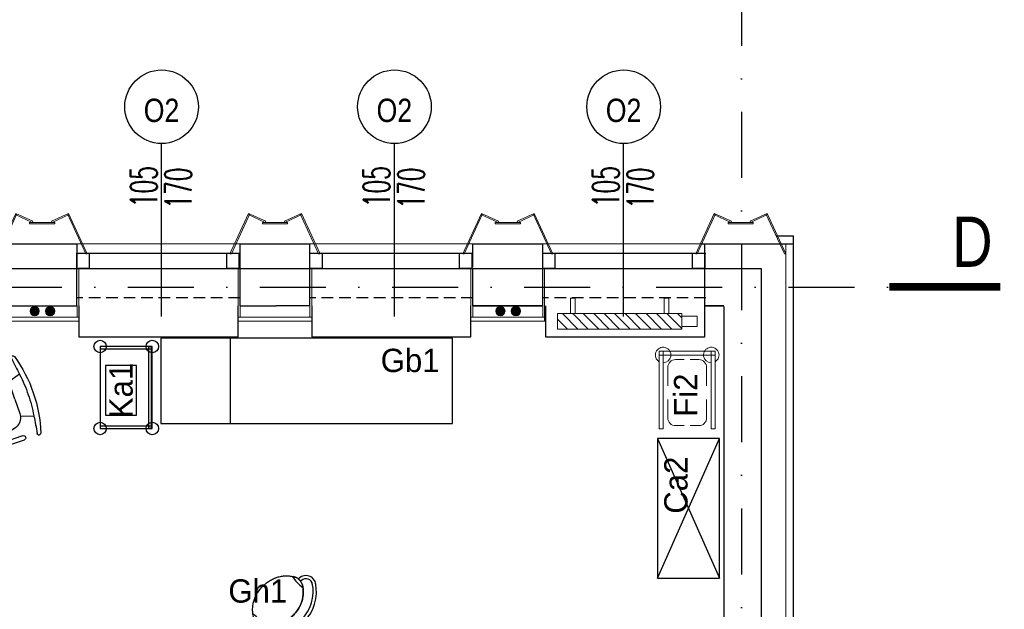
# Model space of a CAD drawing. Header units: millimetres. Extents: x 14495 to 271441, y -21035 to 2232.
# Tile 185 of 227: x 87585 to 88219, y -2272 to -1892. Entities that reach past the tile are written whole.
import ezdxf
from ezdxf.enums import TextEntityAlignment as Align

# ---------------------------------------------------------------- set-up
doc = ezdxf.new("R2010")
doc.units = ezdxf.units.MM
doc.linetypes.add('DASHDOT', pattern=[1, 0.5, -0.25, 0, -0.25])
doc.linetypes.add('HIDDENX2', pattern=[0.75, 0.5, -0.25])
for name, color, linetype in [('-- TECH  SYMBOLE', 1, 'Continuous'), ('-- TECH WYPOSAŻENIE', 2, 'Continuous'), ('_1_cienkie', 251, 'Continuous'), ('a-bloki-drzwi', 52, 'Continuous'), ('a-cienka', 8, 'Continuous'), ('A_bloki-drzwi', 1, 'Continuous'), ('A_BLOKI_KÓŁKO', 1, 'Continuous'), ('A_BLOKI_OPIS', 1, 'Continuous'), ('a_cienka', 8, 'Continuous'), ('A_grzejniki', 34, 'Continuous'), ('A_L przerywana', 251, 'HIDDENX2'), ('A_Lwidok', 1, 'Continuous'), ('A_okładzina HPL', 37, 'Continuous'), ('A_OSIE', 252, 'DASHDOT'), ('A_PROJEKTOWANE', 3, 'Continuous'), ('TECH Meble', 1, 'Continuous'), ('TECH Sprzęt', 1, 'Continuous')]:
    doc.layers.add(name, color=color, linetype=linetype)
for name, color, linetype, lineweight in [('0-c.o.-grzejniki', 34, 'Continuous', 9), ('A_L_CIENKA', 251, 'Continuous', 5), ('A_obudowy G-K', 31, 'Continuous', 0), ('SAN_Przewody powrotne CO na rzucie', 180, 'Continuous', 40), ('SAN_Przewody zasilające CO na rzucie', 20, 'Continuous', 40), ('TECH Sprzęt symbole', 1, 'Continuous', 30)]:
    doc.layers.add(name, color=color, linetype=linetype, lineweight=lineweight)
doc.styles.add('arialce', font='ARIALN.TTF')
doc.styles.add('cent', font='swissel.ttf')
doc.styles.add('cg', font='GOTHIC.TTF')
doc.styles.add('ROMANS', font='romans', dxfattribs={"width": 0.6})

# ---------------------------------------------------------------- blocks, each defined once
blk = doc.blocks.new('OSS2')
at = {"linetype": 'Continuous', "const_width": 5}
blk.add_lwpolyline([(-71.57, 0), (0, 0)], dxfattribs=at)
at = {"style": 'cent'}
blk.add_attdef('01', (-80.01, 12.93), '', height=32.4, dxfattribs=at)
blk = doc.blocks.new('fghsdx')
at = {"lineweight": 0}
for p, q in [((-37.08, -19.4), (-25.08, 6.6)), ((-14.08, 1.53), (-25.08, 6.6)), ((-2.07, 1.53), (8.92, 6.6)), ((20.92, -19.4), (8.92, 6.6)), ((-36.19, -19.4), (-24.35, 6.26)), ((-14.42, 0.8), (-25.41, 5.87)), ((-16.15, 0.8), (0, 0.8)), ((-16.15, 0.8), (-16.15, 0)), ((-16.15, 0), (0, 0)), ((-14.42, 0.8), (-14.08, 1.53)), ((-1.73, 0.8), (-2.07, 1.53)), ((-1.73, 0.8), (9.26, 5.87)), ((0, 0.8), (0, 0)), ((20.04, -19.4), (8.2, 6.26)), ((-37.08, -19.4), (-36.19, -19.4)), ((20.92, -19.4), (20.04, -19.4))]:
    blk.add_line(p, q, dxfattribs=at)
blk = doc.blocks.new('HJTS')
at = {"color": 8}
blk.add_line((0, 0), (0, 111.34), dxfattribs=at)
at = {"layer": 'A_BLOKI_KÓŁKO', "ltscale": 0.04}
blk.add_circle((0, 135.04), 23.7, dxfattribs=at)
at = {"layer": 'A_BLOKI_OPIS', "style": 'ROMANS'}
for tag, height, width, p in [('O', 20.59, 0.5, (-0.05, 135.67)), ('100', 17.16, 0.6, (-11.49, 86.54)), ('200', 17.16, 0.6, (10.76, 86.54))]:
    blk.add_attdef(tag, text='', height=height, rotation=90, dxfattribs=dict(at, width=width)).set_placement(p, align=Align.MIDDLE)
blk = doc.blocks.new('mjkk')
at = {"layer": '0-c.o.-grzejniki'}
h = blk.add_hatch(dxfattribs=at)
h.set_pattern_fill('ANSI31', color=256, scale=1.5, angle=-90.01613, style=0)
h.set_pattern_definition([(-135.016127, (-172292.014, 132455.0023), (-3.36664804, 3.36854379), [])])
h.paths.add_polyline_path([(-9.98, -80), (-0.01, -80), (0, 0), (-9.98, 0)])
blk.add_lwpolyline([(-9.98, -80), (-9.98, 0), (0, 0), (-0.01, -80)], close=True, dxfattribs=at)
at = {"layer": '0-c.o.-grzejniki', "ltscale": 2}
for points in [[(10.03, -11.37), (10.03, -8.26), (0.02, -8.26), (0.02, -11.37)], [(10.03, -68.63), (10.03, -71.74), (0.02, -71.74), (0.02, -68.63)], [(-1.75, -80), (-1.75, -90), (-8.23, -90), (-8.23, -80)]]:
    blk.add_lwpolyline(points, close=True, dxfattribs=at)
blk = doc.blocks.new('KOZETKA')
at = {"color": 1}
blk.add_line((26.88, 46.42), (26.88, -8.58), dxfattribs=at)
at = {"color": 2}
blk.add_lwpolyline([(-17.89, -8.58), (170.11, -8.58), (170.11, 46.42), (-17.89, 46.42)], close=True, dxfattribs=at)
blk = doc.blocks.new('FOTEL do BIURKA')
at = {"color": 2}
for p, q in [((-14.27, 8.03), (-11.71, -0.26)), ((14.27, 8.03), (11.71, -0.26)), ((0, 0), (-9.66, 0)), ((0, 0), (9.66, 0)), ((-17.78, -6.45), (-22.62, -27.28)), ((17.78, -6.45), (22.62, -27.28)), ((-14.51, -37.5), (0, -37.5)), ((14.51, -37.5), (0, -37.5))]:
    blk.add_line(p, q, dxfattribs=at)
at = {"color": 2, "ltscale": 0.7}
for p, q in [((-26.79, -2.94), (-26.79, -30.47)), ((-23.79, -2.94), (-23.79, -30.47)), ((23.79, -2.94), (23.79, -30.47)), ((26.79, -2.94), (26.79, -30.47))]:
    blk.add_line(p, q, dxfattribs=at)
at = {"color": 2}
for centre, radius, start, end in [((-25.71, 7.51), 1.21, 108.30821, 283.36846), ((-1.1, -70.52), 83.02, 89.23757, 107.51139), ((3.38, -145.12), 154.17, 96.57577, 100.77002), ((0, -91.36), 100.41, 90, 98.0662), ((1.1, -70.52), 83.02, 72.48861, 90.76243), ((0, -91.36), 100.41, 81.9338, 90), ((-3.38, -145.12), 154.17, 79.22998, 83.42423), ((25.71, 7.51), 1.21, 256.63154, 71.69179), ((-9.66, -8.33), 8.33, 90, 103.30317), ((9.66, -8.33), 8.33, 76.69683, 90), ((-9.66, -8.33), 8.33, 104.2415, 166.90676), ((9.66, -8.33), 8.33, 13.09324, 75.7585), ((-14.51, -29.17), 8.33, 166.90676, 270), ((14.51, -29.17), 8.33, 270, 13.09324)]:
    blk.add_arc(centre, radius, start, end, dxfattribs=at)
at = {"color": 2, "ltscale": 0.7}
for centre, start, end in [((-25.29, -2.94), 360, 180), ((-25.29, -2.94), 360, 180), ((25.29, -2.94), 0, 180), ((25.29, -2.94), 0, 180), ((-25.29, -30.47), 180, 360), ((25.29, -30.47), 180, 0)]:
    blk.add_arc(centre, 1.5, start, end, dxfattribs=at)
blk = doc.blocks.new('wózek pod aparat.')
at = {"layer": '-- TECH WYPOSAŻENIE', "color": 1}
for p, q in [((-24.8, 0), (-24.8, 33.6)), ((24.8, 0), (24.8, 33.6))]:
    blk.add_line(p, q, dxfattribs=at)
for points in [[(-26.4, 33.6), (-26.4, 0), (26.4, 0), (26.4, 33.6)], [(-26.4, 0.62), (-26.4, 2.22), (26.4, 2.22), (26.4, 0.62)]]:
    blk.add_lwpolyline(points, close=True, dxfattribs=at)
for centre in [(-26.4, 33.6), (26.4, 33.6), (-26.4, 0), (26.4, 0)]:
    blk.add_circle(centre, 4, dxfattribs=at)
blk = doc.blocks.new('technologia$0$lampa bezcieniowa zabiegowa mała')
at = {"linetype": 'Continuous'}
for p, q in [((-66.71, 22.07), (-66.71, 21.37)), ((-64.59, 22.07), (-64.59, 21.37)), ((38.9, 11.19), (38.9, 4.85)), ((47.92, 11.19), (38.9, 11.19)), ((47.92, 11.19), (47.92, 4.85)), ((-38.9, 4.19), (-47.3, 4.19)), ((-38.9, 4.19), (-47.3, 4.19)), ((-47.3, 4.19), (-47.3, -1.19)), ((-47.3, -1.19), (-47.3, 4.19)), ((-46.46, 5.03), (-46.46, 4.19)), ((-38.9, 4.19), (-38.9, -1.19)), ((-38.9, -1.19), (-38.9, 4.19)), ((38.9, 3), (-38.9, 3)), ((38.9, 0), (-38.9, 0)), ((38.9, 3), (38.89, 0)), ((47.92, 4.85), (38.9, 4.85)), ((47.92, 4.71), (38.9, 4.71)), ((38.9, 4.71), (38.9, -1.64)), ((39.11, 4.85), (39.11, 4.71)), ((47.71, 4.85), (47.71, 4.71)), ((47.92, -1.64), (47.92, 4.71)), ((-38.9, -1.19), (-47.3, -1.19)), ((-38.9, -1.19), (-47.3, -1.19)), ((47.92, -1.64), (38.9, -1.64)), ((-66.71, -17.79), (-66.71, -17.1)), ((-64.59, -17.79), (-64.59, -17.1))]:
    blk.add_line(p, q, dxfattribs=at)
for points in [[(-76.94, 12.22), (-76.61, 12.85), (-76.27, 13.48), (-75.9, 14.09), (-75.51, 14.69), (-75.1, 15.27), (-74.67, 15.83), (-74.22, 16.38), (-73.75, 16.92), (-73.27, 17.43), (-72.77, 17.93), (-72.25, 18.4), (-71.72, 18.86), (-71.17, 19.3), (-70.61, 19.72), (-70.03, 20.11)], [(-65.65, 21.44), (-66.1, 21.42), (-66.54, 21.39), (-66.98, 21.32), (-67.42, 21.23), (-67.85, 21.12), (-68.28, 20.98), (-68.7, 20.82), (-69.11, 20.64), (-69.51, 20.43), (-69.9, 20.2)], [(-69.9, 20.2), (-69.51, 20.43), (-69.11, 20.64), (-68.7, 20.82), (-68.28, 20.98), (-67.85, 21.12), (-67.42, 21.23), (-66.98, 21.32), (-66.54, 21.39), (-66.1, 21.42), (-65.65, 21.44)], [(-61.4, 20.2), (-61.79, 20.43), (-62.19, 20.64), (-62.6, 20.82), (-63.02, 20.98), (-63.44, 21.12), (-63.88, 21.23), (-64.31, 21.32), (-64.76, 21.39), (-65.2, 21.42), (-65.65, 21.44)], [(-65.65, 21.44), (-65.2, 21.42), (-64.76, 21.39), (-64.31, 21.32), (-63.88, 21.23), (-63.44, 21.12), (-63.02, 20.98), (-62.6, 20.82), (-62.19, 20.64), (-61.79, 20.43), (-61.4, 20.2)], [(-61.4, 20.2), (-61.37, 20.18), (-61.34, 20.16), (-61.32, 20.15), (-61.29, 20.13), (-61.26, 20.11)], [(-54.36, 12.22), (-54.68, 12.85), (-55.03, 13.48), (-55.4, 14.09), (-55.79, 14.69), (-56.2, 15.27), (-56.63, 15.83), (-57.08, 16.38), (-57.54, 16.92), (-58.03, 17.43), (-58.53, 17.93), (-59.05, 18.4), (-59.58, 18.86), (-60.13, 19.3), (-60.69, 19.72), (-61.26, 20.11)], [(-61.26, 20.11), (-60.69, 19.72), (-60.13, 19.3), (-59.58, 18.86), (-59.05, 18.4), (-58.53, 17.93), (-58.03, 17.43), (-57.54, 16.92), (-57.08, 16.38), (-56.63, 15.83), (-56.2, 15.27), (-55.79, 14.69), (-55.4, 14.09), (-55.03, 13.48), (-54.68, 12.85), (-54.36, 12.22)], [(-79.06, 4.92), (-78.96, 5.64), (-78.85, 6.35), (-78.71, 7.05), (-78.56, 7.75), (-78.37, 8.45), (-78.17, 9.14), (-77.95, 9.82), (-77.7, 10.49)], [(-77.7, 10.49), (-77.56, 10.84), (-77.42, 11.19), (-77.26, 11.53), (-77.11, 11.88), (-76.94, 12.22)], [(-53.6, 10.49), (-53.74, 10.84), (-53.88, 11.19), (-54.03, 11.53), (-54.19, 11.88), (-54.36, 12.22)], [(-54.36, 12.22), (-54.19, 11.88), (-54.03, 11.53), (-53.88, 11.19), (-53.74, 10.84), (-53.6, 10.49)], [(-52.24, 4.92), (-52.33, 5.64), (-52.45, 6.35), (-52.58, 7.05), (-52.74, 7.75), (-52.92, 8.45), (-53.13, 9.14), (-53.35, 9.82), (-53.6, 10.49)], [(-53.6, 10.49), (-53.35, 9.82), (-53.13, 9.14), (-52.92, 8.45), (-52.74, 7.75), (-52.58, 7.05), (-52.45, 6.35), (-52.33, 5.64), (-52.24, 4.92)], [(-79.06, -0.64), (-79.13, 0.15), (-79.18, 0.94), (-79.21, 1.74), (-79.21, 2.54), (-79.18, 3.33), (-79.13, 4.13), (-79.06, 4.92)], [(-52.24, -0.64), (-52.17, 0.15), (-52.11, 0.94), (-52.09, 1.74), (-52.09, 2.54), (-52.11, 3.33), (-52.17, 4.13), (-52.24, 4.92)], [(-52.24, 4.92), (-52.17, 4.13), (-52.11, 3.33), (-52.09, 2.54), (-52.09, 1.74), (-52.11, 0.94), (-52.17, 0.15), (-52.24, -0.64)], [(-77.7, -6.21), (-77.95, -5.54), (-78.17, -4.86), (-78.37, -4.17), (-78.56, -3.48), (-78.71, -2.77), (-78.85, -2.07), (-78.96, -1.36), (-79.06, -0.64)], [(-76.94, -7.94), (-77.11, -7.6), (-77.26, -7.26), (-77.42, -6.91), (-77.56, -6.56), (-77.7, -6.21)], [(-54.36, -7.94), (-54.19, -7.6), (-54.03, -7.26), (-53.88, -6.91), (-53.74, -6.56), (-53.6, -6.21)], [(-53.6, -6.21), (-53.74, -6.56), (-53.88, -6.91), (-54.03, -7.26), (-54.19, -7.6), (-54.36, -7.94)], [(-53.6, -6.21), (-53.35, -5.54), (-53.13, -4.86), (-52.92, -4.17), (-52.74, -3.48), (-52.58, -2.77), (-52.45, -2.07), (-52.33, -1.36), (-52.24, -0.64)], [(-52.24, -0.64), (-52.33, -1.36), (-52.45, -2.07), (-52.58, -2.77), (-52.74, -3.48), (-52.92, -4.17), (-53.13, -4.86), (-53.35, -5.54), (-53.6, -6.21)], [(-70.03, -15.83), (-70.61, -15.44), (-71.17, -15.02), (-71.72, -14.58), (-72.25, -14.13), (-72.77, -13.65), (-73.27, -13.15), (-73.75, -12.64), (-74.22, -12.11), (-74.67, -11.56), (-75.1, -10.99), (-75.51, -10.41), (-75.9, -9.81), (-76.27, -9.2), (-76.61, -8.58), (-76.94, -7.94)], [(-54.36, -7.94), (-54.68, -8.58), (-55.03, -9.2), (-55.4, -9.81), (-55.79, -10.41), (-56.2, -10.99), (-56.63, -11.56), (-57.08, -12.11), (-57.54, -12.64), (-58.03, -13.15), (-58.53, -13.65), (-59.05, -14.13), (-59.58, -14.58), (-60.13, -15.02), (-60.69, -15.44), (-61.26, -15.83)], [(-65.65, -17.16), (-66.1, -17.15), (-66.54, -17.11), (-66.98, -17.05), (-67.42, -16.96), (-67.85, -16.84), (-68.28, -16.71), (-68.7, -16.54), (-69.11, -16.36), (-69.51, -16.15), (-69.9, -15.92)], [(-61.4, -15.92), (-61.79, -16.15), (-62.19, -16.36), (-62.6, -16.54), (-63.02, -16.71), (-63.44, -16.84), (-63.88, -16.96), (-64.31, -17.05), (-64.76, -17.11), (-65.2, -17.15), (-65.65, -17.16)]]:
    blk.add_lwpolyline(points, dxfattribs=at)
for radius in [3.25, 1.25]:
    blk.add_circle((43.41, 8.02), radius, dxfattribs=at)
for centre, radius, start, end in [((-60.36, 22.07), 6.35, 53.47242, 180), ((-60.36, 22.07), 4.23, 53.47242, 180), ((-71.27, 4.61), 24.81, 360, 58.92287), ((-71.27, 4.61), 26.93, 359.10639, 58.92287), ((-65.65, 42.85), 23.67, 257.86247, 282.13753), ((-71.27, -0.33), 24.81, 301.07713, 358.02121), ((-71.27, -0.33), 26.93, 301.07713, 358.17681), ((-65.65, -38.57), 23.67, 77.86247, 102.13753), ((-60.36, -17.79), 6.35, 180, 306.52758), ((-60.36, -17.79), 4.23, 180, 306.52758)]:
    blk.add_arc(centre, radius, start, end, dxfattribs=at)
blk = doc.blocks.new('stelaż_do_worków-1')
at = {"color": 1, "lineweight": 0}
for points in [[(0, 15.5), (0, 18), (-50, 18), (-50, 15.5)], [(0, 18), (-2.5, 18), (-2.5, -18), (0, -18)], [(0, -18), (0, -15.5), (-50, -15.5), (-50, -18)]]:
    blk.add_lwpolyline(points, close=True, dxfattribs=at)
at = {"color": 251, "linetype": 'Continuous', "lineweight": 13, "ltscale": 0.5}
for points in [[(-31.2, 12.5), (-43, 12.5, 0.414214), (-48, 7.5), (-48, 1.85)], [(-22.3, 12.5), (-10.5, 12.5, -0.414214), (-5.5, 7.5), (-5.5, 1.85)], [(-48, -1.85), (-48, -7.5, 0.414214), (-43, -12.5), (-31.2, -12.5)], [(-5.5, -1.85), (-5.5, -7.5, -0.414214), (-10.5, -12.5), (-22.3, -12.5)]]:
    blk.add_lwpolyline(points, format="xyb", dxfattribs=at)
at = {"color": 1, "lineweight": 15}
for centre, start, end in [((-2.5, 15.5), 180, 150), ((-2.5, -15.5), 210, 180)]:
    blk.add_arc(centre, 5, start, end, dxfattribs=at)

msp = doc.modelspace()

# ---------------------------------------------------------------- hatches: boundary and pattern name
at = {"layer": 'SAN_Przewody powrotne CO na rzucie', "lineweight": 13}
for points in [[(87591.49, -2079.53, 1), (87597.49, -2079.53, 1)], [(87891.49, -2079.53, 1), (87897.49, -2079.53, 1)]]:
    msp.add_hatch(color=256, dxfattribs=at).paths.add_polyline_path(points)
at = {"layer": 'SAN_Przewody zasilające CO na rzucie', "lineweight": 13}
for points in [[(87601.49, -2079.53, 1), (87607.49, -2079.53, 1)], [(87901.49, -2079.53, 1), (87907.49, -2079.53, 1)]]:
    msp.add_hatch(color=256, dxfattribs=at).paths.add_polyline_path(points)

# ---------------------------------------------------------------- linework, layer by layer
at = {"layer": '-- TECH WYPOSAŻENIE', "color": 1}
for p, q in [((87995.58, -2161.71), (88035.58, -2251.71)), ((87995.58, -2251.71), (88035.58, -2161.71))]:
    msp.add_line(p, q, dxfattribs=at)
at = {"layer": '_1_cienkie'}
for p, q in [((87621.65, -2052.26), (87621.72, -2037.26)), ((87621.72, -2051.26), (87621.72, -2036.26)), ((87726.72, -2052.26), (87726.72, -2036.26)), ((87771.72, -2052.26), (87771.72, -2036.26)), ((87876.72, -2051.26), (87876.72, -2036.26)), ((87921.72, -2051.26), (87921.72, -2036.26)), ((88026, -2051.26), (88026, -2036.26))]:
    msp.add_line(p, q, dxfattribs=at)
at = {"layer": 'a-cienka'}
for p, q in [((87576.72, -2036.26), (87621.72, -2036.26)), ((87726.72, -2036.26), (87771.72, -2036.26)), ((87876.72, -2036.26), (87921.72, -2036.26)), ((88024.37, -2036.26), (88082.37, -2036.26))]:
    msp.add_line(p, q, dxfattribs=at)
at = {"layer": 'A_bloki-drzwi'}
for p, q in [((87621.65, -2042.26), (87726.65, -2042.26)), ((87771.65, -2042.26), (87876.65, -2042.26)), ((87921.65, -2042.26), (88026.65, -2042.26)), ((87621.65, -2052.26), (87726.65, -2052.26)), ((87771.65, -2052.26), (87876.65, -2052.26)), ((87921.65, -2052.26), (88026.65, -2052.26))]:
    msp.add_line(p, q, dxfattribs=at)
for points in [[(87621.65, -2042.26), (87629.52, -2042.26), (87629.52, -2052.26), (87621.65, -2052.26)], [(87718.13, -2042.26), (87726, -2042.26), (87726, -2052.26), (87718.13, -2052.26)], [(87771.65, -2042.26), (87779.52, -2042.26), (87779.52, -2052.26), (87771.65, -2052.26)], [(87868.13, -2042.26), (87876, -2042.26), (87876, -2052.26), (87868.13, -2052.26)], [(87921.65, -2042.26), (87929.52, -2042.26), (87929.52, -2052.26), (87921.65, -2052.26)], [(88018.13, -2042.26), (88026, -2042.26), (88026, -2052.26), (88018.13, -2052.26)]]:
    msp.add_lwpolyline(points, close=True, dxfattribs=at)
at = {"layer": 'a_cienka', "color": 0, "linetype": 'DASHDOT', "lineweight": 13}
msp.add_lwpolyline([(87725.38, -2076.26), (87725.38, -2096.26)], dxfattribs=at)
at = {"layer": 'A_L przerywana', "ltscale": 15}
for p, q in [((87726.72, -2071.03), (87621.72, -2071.03)), ((87876.72, -2071.03), (87771.72, -2071.03)), ((88026.72, -2071.03), (87921.72, -2071.03))]:
    msp.add_line(p, q, dxfattribs=at)
at = {"layer": 'A_L_CIENKA'}
for p, q in [((87621.72, -2036.26), (87726.72, -2036.26)), ((87771.72, -2036.26), (87876.72, -2036.26)), ((87921.72, -2036.26), (88026.72, -2036.26)), ((88078.29, -2036.26), (88083.29, -2036.26)), ((88078.29, -2607.4), (88078.29, -2036.76))]:
    msp.add_line(p, q, dxfattribs=at)
at = {"layer": 'A_Lwidok'}
for points in [[(87622.88, -2076.26), (87622.88, -2096.26), (87725.38, -2096.26), (87725.38, -2076.26)], [(87772.88, -2076.26), (87772.88, -2096.26), (87875.38, -2096.26), (87875.38, -2076.26)], [(87923.5, -2076.26), (87923.5, -2096.26), (88026, -2096.26), (88026, -2076.26)]]:
    msp.add_lwpolyline(points, dxfattribs=at)
at = {"layer": 'A_obudowy G-K', "linetype": 'Continuous', "lineweight": 5}
for p, q in [((87622.88, -2086.03), (87622.88, -2052.26)), ((87725.38, -2086.03), (87725.38, -2052.26)), ((87772.88, -2086.03), (87772.88, -2052.26)), ((87875.38, -2086.03), (87875.38, -2052.26)), ((87922.88, -2086.03), (87922.88, -2052.26)), ((87621.7, -2083.53), (87621.69, -2076.03)), ((87726.71, -2083.53), (87726.72, -2076.03)), ((87771.7, -2083.53), (87771.69, -2076.03)), ((87876.71, -2083.53), (87876.72, -2076.03)), ((87921.7, -2083.53), (87921.69, -2076.03))]:
    msp.add_line(p, q, dxfattribs=at)
at = {"layer": 'A_obudowy G-K', "lineweight": 5}
for points in [[(87622.95, -2086.03), (87575.45, -2086.03)], [(87622.95, -2083.53), (87575.46, -2083.53)], [(87772.95, -2086.03), (87725.45, -2086.03)], [(87772.95, -2083.53), (87725.46, -2083.53)], [(87922.95, -2086.03), (87875.45, -2086.03)], [(87922.95, -2083.53), (87875.46, -2083.53)]]:
    msp.add_lwpolyline(points, dxfattribs=at)
at = {"layer": 'A_okładzina HPL', "lineweight": 30}
for p in [(88072.26, -2031.26), (88083.29, -2561.86)]:
    msp.add_line(p, (88083.29, -2031.26), dxfattribs=at)
at = {"layer": 'A_OSIE', "ltscale": 85}
for p, q in [((88049.79, -1440.81), (88049.79, -4124.68)), ((86292.84, -2064.26), (88186.32, -2064.26))]:
    msp.add_line(p, q, dxfattribs=at)
at = {"layer": 'A_PROJEKTOWANE'}
for p, q in [((87576.72, -2052.26), (87621.72, -2052.26)), ((87621.65, -2076.26), (87621.65, -2051.26)), ((87726.72, -2076.26), (87726.72, -2052.26)), ((87726.72, -2076.26), (87726.72, -2052.26)), ((87726.72, -2052.26), (87771.65, -2052.26)), ((87771.65, -2076.26), (87771.65, -2052.26)), ((87876.72, -2076.26), (87876.72, -2052.26)), ((87876.72, -2076.26), (87876.72, -2052.26)), ((87876.72, -2052.26), (87921.65, -2052.26)), ((87921.65, -2076.26), (87921.65, -2051.26)), ((88024.37, -2052.26), (88062.37, -2052.26)), ((88026, -2076.26), (88026, -2051.26)), ((88062.29, -2052.26), (88062.29, -3795.76)), ((87576.72, -2076.26), (87621.65, -2076.26)), ((87726.72, -2076.26), (87749.87, -2076.26)), ((87771.65, -2076.26), (87749.87, -2076.26)), ((87876.72, -2076.26), (87921.65, -2076.26)), ((87921.65, -2076.26), (87876.72, -2076.26)), ((88038.37, -2076.26), (88026, -2076.26)), ((88026, -2076.26), (88038.37, -2076.26)), ((88038.29, -2076.76), (88038.29, -2607.4))]:
    msp.add_line(p, q, dxfattribs=at)
at = {"layer": 'SAN_Przewody powrotne CO na rzucie', "lineweight": 13}
for centre in [(87594.38, -2079.67), (87894.38, -2079.67)]:
    msp.add_circle(centre, 3, dxfattribs=at)
at = {"layer": 'SAN_Przewody zasilające CO na rzucie', "lineweight": 13}
for centre in [(87604.38, -2079.67), (87904.38, -2079.67)]:
    msp.add_circle(centre, 3, dxfattribs=at)
at = {"layer": 'TECH Meble', "color": 2}
msp.add_lwpolyline([(88035.58, -2251.71), (88035.58, -2161.71), (87995.58, -2161.71), (87995.58, -2251.71)], close=True, dxfattribs=at)
at = {"layer": 'TECH Sprzęt'}
msp.add_lwpolyline([(87659.97, -2146.68), (87659.97, -2114.68), (87639.97, -2114.68), (87639.97, -2146.68)], close=True, dxfattribs=at)

# ---------------------------------------------------------------- block references
at = {"layer": '-- TECH WYPOSAŻENIE', "color": 2}
msp.add_blockref('KOZETKA', (87693.54, -2143.41), dxfattribs=at)
at = {"layer": '-- TECH WYPOSAŻENIE', "xscale": -1, "rotation": 288.9623740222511}
msp.add_blockref('FOTEL do BIURKA', (87581.67, -2136.43), dxfattribs=at)
at = {"layer": 'a-bloki-drzwi'}
ref = msp.add_blockref('HJTS', (87676.15, -2083.09), dxfattribs=at)
ref.add_attrib('O', 'O2', dxfattribs={"layer": 'A_BLOKI_OPIS', "extrusion": (0, 0, -1), "height": 15, "style": 'arialce', "text_generation_flag": 2}).set_placement((-87676.1, -1950.36), align=Align.MIDDLE)
ref.add_attrib('100', '105', dxfattribs={"layer": 'A_BLOKI_OPIS', "extrusion": (0, 0, -1), "height": 17.16, "rotation": 90, "style": 'ROMANS', "text_generation_flag": 4, "width": 0.6}).set_placement((-87664.66, -1999.49), align=Align.MIDDLE)
ref.add_attrib('200', '170', dxfattribs={"layer": 'A_BLOKI_OPIS', "extrusion": (0, 0, -1), "height": 17.16, "rotation": 90, "style": 'ROMANS', "text_generation_flag": 4, "width": 0.6}).set_placement((-87686.91, -2000.47), align=Align.MIDDLE)
ref = msp.add_blockref('HJTS', (87826.15, -2083.09), dxfattribs=at)
ref.add_attrib('O', 'O2', dxfattribs={"layer": 'A_BLOKI_OPIS', "extrusion": (0, 0, -1), "height": 15, "style": 'arialce', "text_generation_flag": 2}).set_placement((-87826.1, -1950.36), align=Align.MIDDLE)
ref.add_attrib('100', '105', dxfattribs={"layer": 'A_BLOKI_OPIS', "extrusion": (0, 0, -1), "height": 17.16, "rotation": 90, "style": 'ROMANS', "text_generation_flag": 4, "width": 0.6}).set_placement((-87814.66, -1999.49), align=Align.MIDDLE)
ref.add_attrib('200', '170', dxfattribs={"layer": 'A_BLOKI_OPIS', "extrusion": (0, 0, -1), "height": 17.16, "rotation": 90, "style": 'ROMANS', "text_generation_flag": 4, "width": 0.6}).set_placement((-87836.91, -2000.47), align=Align.MIDDLE)
ref = msp.add_blockref('HJTS', (87973.8, -2083.09), dxfattribs=at)
ref.add_attrib('O', 'O2', dxfattribs={"layer": 'A_BLOKI_OPIS', "extrusion": (0, 0, -1), "height": 15, "style": 'arialce', "text_generation_flag": 2}).set_placement((-87973.75, -1950.36), align=Align.MIDDLE)
ref.add_attrib('100', '105', dxfattribs={"layer": 'A_BLOKI_OPIS', "extrusion": (0, 0, -1), "height": 17.16, "rotation": 90, "style": 'ROMANS', "text_generation_flag": 4, "width": 0.6}).set_placement((-87962.3, -1999.49), align=Align.MIDDLE)
ref.add_attrib('200', '170', dxfattribs={"layer": 'A_BLOKI_OPIS', "extrusion": (0, 0, -1), "height": 17.16, "rotation": 90, "style": 'ROMANS', "text_generation_flag": 4, "width": 0.6}).set_placement((-87984.56, -2000.47), align=Align.MIDDLE)
at = {"layer": 'A_grzejniki', "linetype": 'Continuous', "lineweight": 13, "rotation": 90}
msp.add_blockref('mjkk', (87931.22, -2081.25), dxfattribs=at)
at = {"layer": 'A_okładzina HPL', "lineweight": 0}
for p in [(87607.29, -2023.36), (87757.29, -2023.36), (87907.29, -2023.36), (88057.29, -2023.36)]:
    msp.add_blockref('fghsdx', p, dxfattribs=at)
at = {"layer": 'A_OSIE'}
ref = msp.add_blockref('OSS2', (88144.96, -2064.09), dxfattribs=dict(at, xscale=-1))
ref.add_attrib('01', 'D', dxfattribs={"layer": '0', "height": 32.4, "style": 'cent', "width": 0.8}).set_placement((88211.47, -2051.16), align=Align.RIGHT)
at = {"layer": 'TECH Sprzęt'}
for name, p, rotation in [('wózek pod aparat.', (87670.15, -2128.88), 90), ('technologia$0$lampa bezcieniowa zabiegowa mała', (87794.97, -2315.11), 313.7674276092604)]:
    msp.add_blockref(name, p, dxfattribs=dict(at, rotation=rotation))
at = {"layer": 'TECH Sprzęt', "xscale": -1, "rotation": 270}
msp.add_blockref('stelaż_do_worków-1', (88014.74, -2105.43), dxfattribs=at)

# ---------------------------------------------------------------- texts
at = {"layer": '-- TECH  SYMBOLE', "color": 1, "style": 'cg'}
for s, p in [('Gb1', (87817.29, -2118.91)), ('Gh1', (87719.17, -2267.4))]:
    msp.add_text(s, height=15, dxfattribs=at).set_placement(p)
for s, p in [('Fi2', (88021.21, -2147.72)), ('Ca2', (88014.96, -2210.14))]:
    msp.add_text(s, height=15, rotation=90, dxfattribs=at).set_placement(p)
at = {"layer": 'TECH Sprzęt symbole', "style": 'cg'}
msp.add_text('Ka1', height=15, rotation=90, dxfattribs=at).set_placement((87657.51, -2148.64))

doc.saveas('drawing.dxf')
